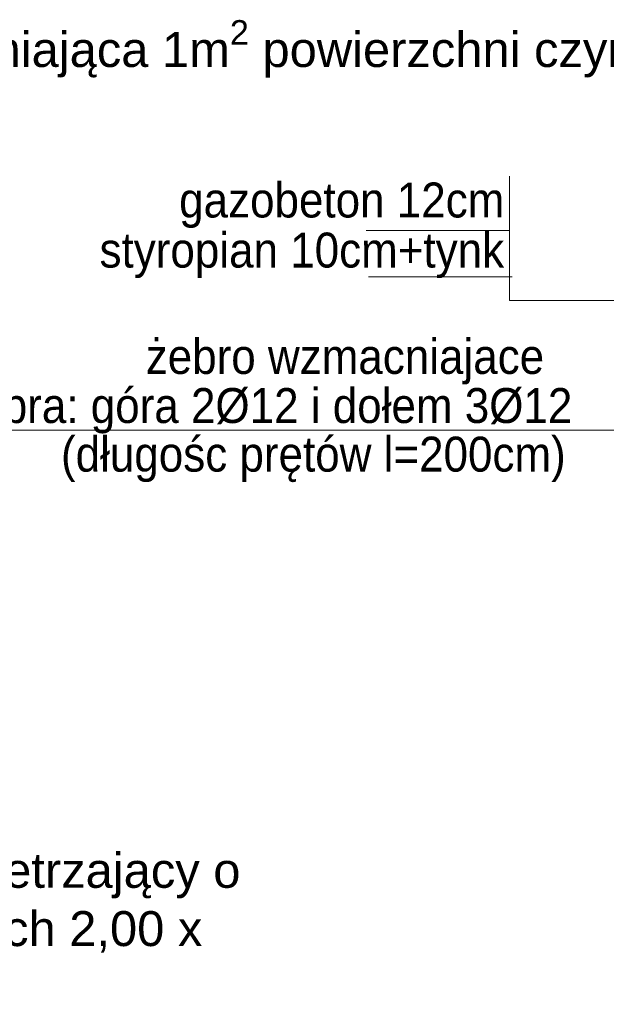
# Model space of a CAD drawing. Header units: millimetres. Extents: x 2341 to 31069, y -7915 to 10644.
# Tile 44 of 105: x 10216 to 10551, y 8448 to 9011. Entities that reach past the tile are written whole.
import ezdxf
from ezdxf import colors
from ezdxf.entities.mleader import LeaderData, LeaderLine
from ezdxf.math import Vec2, Vec3

# ---------------------------------------------------------------- set-up
doc = ezdxf.new("R2010")
doc.units = ezdxf.units.MM
doc.layers.add('opisy', color=5, linetype='Continuous', lineweight=5)
doc.styles.get("Standard").update_dxf_attribs({"font": 'ARIAL.TTF'})

msp = doc.modelspace()

# ---------------------------------------------------------------- linework, layer by layer
at = {"layer": 'opisy'}
for p, q in [((10495.92, 8850.31), (10495.92, 8921.45)), ((10413.91, 8890.31), (10495.92, 8890.31)), ((10415.27, 8863.79), (10497.27, 8863.79)), ((10697.66, 8850.31), (10495.92, 8850.31)), ((10066.62, 8776.18), (10668.95, 8776.18))]:
    msp.add_line(p, q, dxfattribs=at)

# ---------------------------------------------------------------- texts
at = {"layer": 'opisy', "width": 0.9}
for s, p in [('gazobeton 12cm', (10306.96, 8897.84)), ('styropian 10cm+tynk', (10261.45, 8869.18))]:
    msp.add_text(s, height=20, dxfattribs=at).set_placement(p)
at = {"layer": 'opisy', "lineweight": 15, "width": 0.9}
for s, p in [('żebro wzmacniajace', (10287.85, 8808.33)), ('zbrojenie żebra: góra 2%%C12 i dołem 3%%C12 ', (10070.53, 8780.23)), ('(długośc prętów l=200cm)', (10239.4, 8752.41))]:
    msp.add_text(s, height=20, dxfattribs=at).set_placement(p)
at = {"layer": 'opisy', "lineweight": 15, "insert": (10118.39, 8567.58), "char_height": 20, "width": 238.1163, "attachment_point": 1}
msp.add_mtext('Otwór napowietrzający o wymiarch 2,00 x 1,10 m \\Przędna spodu otworu +0,20 od podłogi\\P\\Pokno napowietrzajace (powierzchnia geometryczna 1,9 m2) ', dxfattribs=at)

# ---------------------------------------------------------------- leaders
at = {"layer": 'opisy'}
ml = msp.add_multileader_mtext('Standard', dxfattribs=at)
ml.set_content('\\A1;Klapa oddymiająca 1m{\\H0.7x;\\S2^ ;} powierzchni czynnej')
ml.set_leader_properties()
ml.build(insert=Vec2(0, 0))
ml.multileader.update_dxf_attribs({"arrow_head_size": 6})
ctx = ml.context
ctx.base_point, ctx.char_height, ctx.arrow_head_size, ctx.plane_origin = Vec3(10055.82, 8997.8), 20, 6, Vec3(10673.83, 8957.64)
ctx.text_align_type = 2
notes = []
notes.append((ctx, [(0, (1, 1, 0), (10614.6, 8997.8), (-1, 0), 8, [(0, [(10699.29, 8925.61)], 0, [])])]))
ctx.mtext.insert, ctx.mtext.alignment, ctx.mtext.flow_direction = Vec3(10604.6, 9010.78), 3, 5
for ctx, leaders in notes:
    for number, flags, end, landing, length, lines in leaders:
        leader = LeaderData()
        leader.index, (leader.has_last_leader_line, leader.has_dogleg_vector, leader.attachment_direction) = number, flags
        leader.last_leader_point, leader.dogleg_vector, leader.dogleg_length = Vec3(end), Vec3(landing), length
        for number, points, colour, breaks in lines:
            line = LeaderLine()
            line.index, line.vertices, line.color, line.breaks = number, Vec3.list(points), colors.encode_raw_color(colour), breaks
            leader.lines.append(line)
        ctx.leaders.append(leader)

doc.saveas('drawing.dxf')
